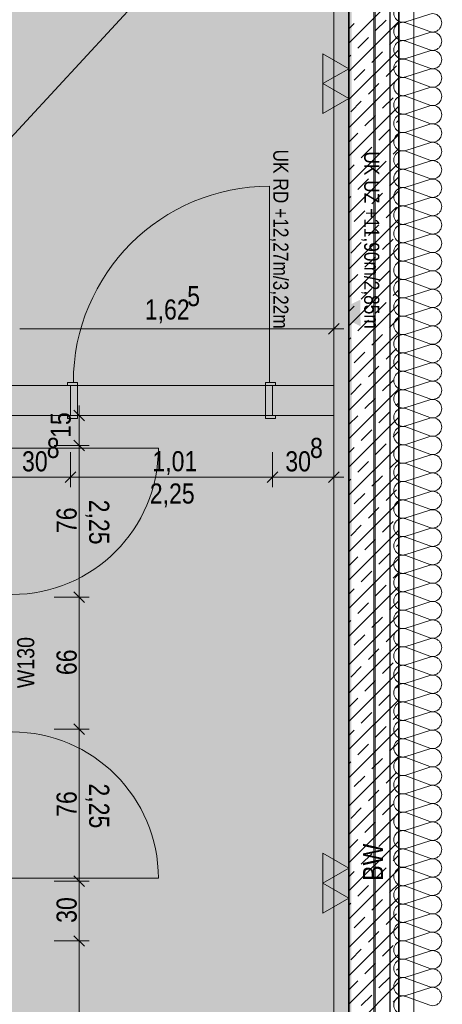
# Model space of a CAD drawing. Extents: x -743 to 300, y 62 to 1112.
# Tile 93 of 179: x -644 to -602, y 874 to 972. Entities that reach past the tile are written whole.
import ezdxf
from ezdxf.lldxf.tags import DXFTag

# ---------------------------------------------------------------- set-up
doc = ezdxf.new("R2010")
doc.units = 0
doc.layers.get('0').update_dxf_attribs({"lineweight": 13})
for name, color, linetype, lineweight, true_color in [('00 -Bauelemente -Gipskarton', 7, 'Continuous', 9, 0xff7fe6), ('30 -33 Aussenwände- 7 Fassade_ Elemente', 7, 'Continuous', 9, 0x00aacc), ('30 -34 Innenwände- 1 tragend', 7, 'Continuous', 13, 0xdd0806), ('30 -34 Innenwände- 2 nichttragend', 7, 'Continuous', 18, 0xff7fe6), ('30 -34 Innenwände- 4 Türen_Fenster', 9, 'Continuous', 15, 0x808080), ('30 -35 Decken- 1 Konstruktion-Träger- Stahlbeton', 7, 'Continuous', 13, 0x33aa00), ('70 -72 Beschriftung- 1 Beschriftung allgemein', 7, 'Continuous', 9, 0xff6633), ('70 -72 Beschriftung- 2 Beschriftung Bauteile', 7, 'Continuous', 9, 0x9999ff), ('70 -76 Bemaßung- 2 Allgemein', 9, 'Continuous', 5, 0x808080), ('iwb_Layout BA_Markierung', 7, 'Continuous', 9, 0xbadcdc)]:
    doc.layers.add(name, color=color, linetype=linetype, lineweight=lineweight, true_color=true_color)
doc.layers.add('70 -71 Achsen- 1 Gebäudeachsen', color=7, linetype='STRICHPUNKT2-A06CPV7LL0', lineweight=18)
doc.layers.add('70 -75 Raumstempel- 3 Wandstempel', color=7, linetype='Continuous', lineweight=50)
doc.styles.get("Standard").update_dxf_attribs({"font": 'ARIALN.TTF'})
tags = doc.linetypes.add('fein_strichliert-A06CPV7JL0', pattern=[4, 1, -2, 1]).pattern_tags.tags
tags[8:9] = [DXFTag(74, 4), DXFTag(75, 0), DXFTag(340, '0'), DXFTag(46, 0.0), DXFTag(50, 0.0), DXFTag(44, 0.0), DXFTag(45, 0.0)]
tags[6:7] = [DXFTag(74, 4), DXFTag(75, 0), DXFTag(340, '0'), DXFTag(46, 0.0), DXFTag(50, 0.0), DXFTag(44, 0.0), DXFTag(45, 0.0)]
tags[4:5] = [DXFTag(74, 4), DXFTag(75, 0), DXFTag(340, '0'), DXFTag(46, 0.0), DXFTag(50, 0.0), DXFTag(44, 0.0), DXFTag(45, 0.0)]
tags = doc.linetypes.add('grob-A06CPV7GL0', pattern=[14, 3, -8, 3]).pattern_tags.tags
tags[8:9] = [DXFTag(74, 4), DXFTag(75, 0), DXFTag(340, '0'), DXFTag(46, 0.0), DXFTag(50, 0.0), DXFTag(44, 0.0), DXFTag(45, 0.0)]
tags[6:7] = [DXFTag(74, 4), DXFTag(75, 0), DXFTag(340, '0'), DXFTag(46, 0.0), DXFTag(50, 0.0), DXFTag(44, 0.0), DXFTag(45, 0.0)]
tags[4:5] = [DXFTag(74, 4), DXFTag(75, 0), DXFTag(340, '0'), DXFTag(46, 0.0), DXFTag(50, 0.0), DXFTag(44, 0.0), DXFTag(45, 0.0)]
tags = doc.linetypes.add('STRICHPUNKT2-A06CPV7LL0', pattern=[12.7, 6.35, -3.175, 0, -3.175]).pattern_tags.tags
tags[10:11] = [DXFTag(74, 4), DXFTag(75, 0), DXFTag(340, '0'), DXFTag(46, 0.0), DXFTag(50, 0.0), DXFTag(44, 0.0), DXFTag(45, 0.0)]
tags[8:9] = [DXFTag(74, 4), DXFTag(75, 0), DXFTag(340, '0'), DXFTag(46, 0.0), DXFTag(50, 0.0), DXFTag(44, 0.0), DXFTag(45, 0.0)]
tags[6:7] = [DXFTag(74, 4), DXFTag(75, 0), DXFTag(340, '0'), DXFTag(46, 0.0), DXFTag(50, 0.0), DXFTag(44, 0.0), DXFTag(45, 0.0)]
tags[4:5] = [DXFTag(74, 4), DXFTag(75, 0), DXFTag(340, '0'), DXFTag(46, 0.0), DXFTag(50, 0.0), DXFTag(44, 0.0), DXFTag(45, 0.0)]

# ---------------------------------------------------------------- blocks, each defined once
blk = doc.blocks.new('Polygon-A06CPV78L0')
at = {"color": 0, "linetype": 'ByBlock', "lineweight": -2, "ltscale": 0.13}
blk.add_solid([(-611.222, 86.203), (-682.362, 86.014), (-611.055, 1083.814), (-682.362, 1083.814)], dxfattribs=at)
blk = doc.blocks.new('Referenz-A06CPV7ML0')
at = {"layer": '00 -Bauelemente -Gipskarton', "color": 0, "linetype": 'Continuous', "lineweight": 0, "ltscale": 0.13}
for points in [[(-682.352, 935.512), (-682.352, 935.262), (-639.202, 935.512), (-639.202, 935.262)], [(-682.352, 935.262), (-682.352, 935.012), (-639.202, 935.262), (-639.202, 935.012)], [(-619.002, 935.512), (-619.002, 935.262), (-612.852, 935.512), (-612.852, 935.262)], [(-619.002, 935.262), (-619.002, 935.012), (-612.852, 935.262), (-612.852, 935.012)], [(-639.202, 933.012), (-645.852, 933.012), (-639.202, 932.762), (-645.602, 932.762)], [(-639.202, 932.762), (-645.602, 932.762), (-639.202, 932.512), (-645.352, 932.512)], [(-619.002, 933.012), (-619.002, 932.762), (-612.852, 933.012), (-612.852, 932.762)], [(-619.002, 932.762), (-619.002, 932.512), (-612.852, 932.762), (-612.852, 932.512)]]:
    blk.add_solid(points, dxfattribs=at)
at = {"layer": '30 -33 Aussenwände- 7 Fassade_ Elemente', "color": 0, "linetype": 'Continuous', "ltscale": 0.13}
for p, q in [((-608.712, 995.412), (-608.712, 839.412)), ((-603.252, 972.673), (-605.652, 971.902)), ((-605.652, 971.812), (-603.252, 970.925)), ((-603.252, 970.835), (-605.652, 970.063)), ((-605.652, 969.973), (-603.252, 969.086)), ((-603.252, 968.996), (-605.652, 968.225)), ((-605.652, 968.135), (-603.252, 967.248)), ((-603.252, 967.158), (-605.652, 966.386)), ((-605.652, 966.296), (-603.252, 965.409)), ((-603.252, 965.319), (-605.652, 964.548)), ((-605.652, 964.458), (-603.252, 963.571)), ((-603.252, 963.481), (-605.652, 962.709)), ((-605.652, 962.619), (-603.252, 961.732)), ((-603.252, 961.642), (-605.652, 960.871)), ((-605.652, 960.781), (-603.252, 959.893)), ((-603.252, 959.803), (-605.652, 959.032)), ((-605.652, 958.942), (-603.252, 958.055)), ((-603.252, 957.965), (-605.652, 957.194)), ((-605.652, 957.104), (-603.252, 956.216)), ((-603.252, 956.126), (-605.652, 955.355)), ((-605.652, 955.265), (-603.252, 954.378)), ((-603.252, 954.288), (-605.652, 953.517)), ((-605.652, 953.427), (-603.252, 952.539)), ((-603.252, 952.449), (-605.652, 951.678)), ((-605.652, 951.588), (-603.252, 950.701)), ((-603.252, 950.611), (-605.652, 949.84)), ((-605.652, 949.75), (-603.252, 948.862)), ((-603.252, 948.772), (-605.652, 948.001)), ((-605.652, 947.911), (-603.252, 947.024)), ((-603.252, 946.934), (-605.652, 946.162)), ((-605.652, 946.072), (-603.252, 945.185)), ((-603.252, 945.095), (-605.652, 944.324)), ((-605.652, 944.234), (-603.252, 943.347)), ((-603.252, 943.257), (-605.652, 942.485)), ((-605.652, 942.395), (-603.252, 941.508)), ((-603.252, 941.418), (-605.652, 940.647)), ((-605.652, 940.557), (-603.252, 939.67)), ((-603.252, 939.58), (-605.652, 938.808)), ((-605.652, 938.718), (-603.252, 937.831)), ((-603.252, 937.741), (-605.652, 936.97)), ((-605.652, 936.88), (-603.252, 935.993)), ((-603.252, 935.903), (-605.652, 935.131)), ((-605.652, 935.041), (-603.252, 934.154)), ((-603.252, 934.064), (-605.652, 933.293)), ((-605.652, 933.203), (-603.252, 932.316)), ((-603.252, 932.226), (-605.652, 931.454)), ((-605.652, 931.364), (-603.252, 930.477)), ((-603.252, 930.387), (-605.652, 929.616)), ((-605.652, 929.526), (-603.252, 928.638)), ((-603.252, 928.548), (-605.652, 927.777)), ((-605.652, 927.687), (-603.252, 926.8)), ((-603.252, 926.71), (-605.652, 925.939)), ((-605.652, 925.849), (-603.252, 924.961)), ((-603.252, 924.871), (-605.652, 924.1)), ((-605.652, 924.01), (-603.252, 923.123)), ((-603.252, 923.033), (-605.652, 922.262)), ((-605.652, 922.172), (-603.252, 921.284)), ((-603.252, 921.194), (-605.652, 920.423)), ((-605.652, 920.333), (-603.252, 919.446)), ((-603.252, 919.356), (-605.652, 918.585)), ((-605.652, 918.495), (-603.252, 917.607)), ((-603.252, 917.517), (-605.652, 916.746)), ((-605.652, 916.656), (-603.252, 915.769)), ((-603.252, 915.679), (-605.652, 914.907)), ((-605.652, 914.817), (-603.252, 913.93)), ((-603.252, 913.84), (-605.652, 913.069)), ((-605.652, 912.979), (-603.252, 912.092)), ((-603.252, 912.002), (-605.652, 911.23)), ((-605.652, 911.14), (-603.252, 910.253)), ((-603.252, 910.163), (-605.652, 909.392)), ((-605.652, 909.302), (-603.252, 908.415)), ((-603.252, 908.325), (-605.652, 907.553)), ((-605.652, 907.463), (-603.252, 906.576)), ((-603.252, 906.486), (-605.652, 905.715)), ((-605.652, 905.625), (-603.252, 904.738)), ((-603.252, 904.648), (-605.652, 903.876)), ((-605.652, 903.786), (-603.252, 902.899)), ((-603.252, 902.809), (-605.652, 902.038)), ((-605.652, 901.948), (-603.252, 901.061)), ((-603.252, 900.971), (-605.652, 900.199)), ((-605.652, 900.109), (-603.252, 899.222)), ((-603.252, 899.132), (-605.652, 898.361)), ((-605.652, 898.271), (-603.252, 897.384)), ((-603.252, 897.294), (-605.652, 896.522)), ((-605.652, 896.432), (-603.252, 895.545)), ((-603.252, 895.455), (-605.652, 894.684)), ((-605.652, 894.594), (-603.252, 893.706)), ((-603.252, 893.616), (-605.652, 892.845)), ((-605.652, 892.755), (-603.252, 891.868)), ((-603.252, 891.778), (-605.652, 891.007)), ((-605.652, 890.917), (-603.252, 890.029)), ((-603.252, 889.939), (-605.652, 889.168)), ((-605.652, 889.078), (-603.252, 888.191)), ((-603.252, 888.101), (-605.652, 887.33)), ((-605.652, 887.24), (-603.252, 886.352)), ((-603.252, 886.262), (-605.652, 885.491)), ((-605.652, 885.401), (-603.252, 884.514)), ((-603.252, 884.424), (-605.652, 883.652)), ((-605.652, 883.562), (-603.252, 882.675)), ((-603.252, 882.585), (-605.652, 881.814)), ((-605.652, 881.724), (-603.252, 880.837)), ((-603.252, 880.747), (-605.652, 879.975)), ((-605.652, 879.885), (-603.252, 878.998)), ((-603.252, 878.908), (-605.652, 878.137)), ((-605.652, 878.047), (-603.252, 877.16)), ((-603.252, 877.07), (-605.652, 876.298)), ((-605.652, 876.208), (-603.252, 875.321)), ((-603.252, 875.231), (-605.652, 874.46)), ((-605.652, 874.37), (-603.252, 873.483))]:
    blk.add_line(p, q, dxfattribs=at)
at = {"layer": '30 -33 Aussenwände- 7 Fassade_ Elemente', "color": 0, "linetype": 'Continuous', "lineweight": 25, "ltscale": 0.25}
blk.add_line((-607.212, 839.412), (-607.212, 995.412), dxfattribs=at)
at = {"layer": '30 -33 Aussenwände- 7 Fassade_ Elemente', "color": 0, "linetype": 'Continuous', "ltscale": 0.13}
for centre, major_axis, end_param in [((-605.934, 972.776), (0.282, 0.874), 3.765224), ((-602.97, 971.799), (-0.282, -0.874), 3.764652), ((-605.934, 970.938), (0.282, 0.874), 3.765224), ((-602.97, 969.96), (-0.282, -0.874), 3.764652), ((-605.934, 969.099), (0.282, 0.874), 3.765224), ((-602.97, 968.122), (-0.282, -0.874), 3.764652), ((-605.934, 967.261), (0.282, 0.874), 3.765224), ((-602.97, 966.283), (-0.282, -0.874), 3.764652), ((-605.934, 965.422), (0.282, 0.874), 3.765224), ((-602.97, 964.445), (-0.282, -0.874), 3.764652), ((-605.934, 963.583), (0.282, 0.874), 3.765224), ((-605.934, 961.745), (0.282, 0.874), 3.765224), ((-602.97, 962.606), (-0.282, -0.874), 3.764652), ((-602.97, 960.768), (-0.282, -0.874), 3.764652), ((-605.934, 959.906), (0.282, 0.874), 3.765224), ((-602.97, 958.929), (-0.282, -0.874), 3.764652), ((-605.934, 958.068), (0.282, 0.874), 3.765224), ((-602.97, 957.091), (-0.282, -0.874), 3.764652), ((-605.934, 956.229), (0.282, 0.874), 3.765224), ((-602.97, 955.252), (-0.282, -0.874), 3.764652), ((-605.934, 954.391), (0.282, 0.874), 3.765224), ((-602.97, 953.414), (-0.282, -0.874), 3.764652), ((-605.934, 952.552), (0.282, 0.874), 3.765224), ((-602.97, 951.575), (-0.282, -0.874), 3.764652), ((-605.934, 950.714), (0.282, 0.874), 3.765224), ((-602.97, 949.737), (-0.282, -0.874), 3.764652), ((-605.934, 948.875), (0.282, 0.874), 3.765224), ((-605.934, 947.037), (0.282, 0.874), 3.765224), ((-602.97, 947.898), (-0.282, -0.874), 3.764652), ((-602.97, 946.06), (-0.282, -0.874), 3.764652), ((-605.934, 945.198), (0.282, 0.874), 3.765224), ((-602.97, 944.221), (-0.282, -0.874), 3.764652), ((-605.934, 943.36), (0.282, 0.874), 3.765224), ((-602.97, 942.382), (-0.282, -0.874), 3.764652), ((-605.934, 941.521), (0.282, 0.874), 3.765224), ((-602.97, 940.544), (-0.282, -0.874), 3.764652), ((-605.934, 939.683), (0.282, 0.874), 3.765224), ((-602.97, 938.705), (-0.282, -0.874), 3.764652), ((-605.934, 937.844), (0.282, 0.874), 3.765224), ((-602.97, 936.867), (-0.282, -0.874), 3.764652), ((-605.934, 936.006), (0.282, 0.874), 3.765224), ((-605.934, 934.167), (0.282, 0.874), 3.765224), ((-602.97, 935.028), (-0.282, -0.874), 3.764652), ((-602.97, 933.19), (-0.282, -0.874), 3.764652), ((-605.934, 932.328), (0.282, 0.874), 3.765224), ((-602.97, 931.351), (-0.282, -0.874), 3.764652), ((-605.934, 930.49), (0.282, 0.874), 3.765224), ((-602.97, 929.513), (-0.282, -0.874), 3.764652), ((-605.934, 928.651), (0.282, 0.874), 3.765224), ((-602.97, 927.674), (-0.282, -0.874), 3.764652), ((-605.934, 926.813), (0.282, 0.874), 3.765224), ((-602.97, 925.836), (-0.282, -0.874), 3.764652), ((-605.934, 924.974), (0.282, 0.874), 3.765224), ((-602.97, 923.997), (-0.282, -0.874), 3.764652), ((-605.934, 923.136), (0.282, 0.874), 3.765224), ((-602.97, 922.159), (-0.282, -0.874), 3.764652), ((-605.934, 921.297), (0.282, 0.874), 3.765224), ((-605.934, 919.459), (0.282, 0.874), 3.765224), ((-602.97, 920.32), (-0.282, -0.874), 3.764652), ((-602.97, 918.482), (-0.282, -0.874), 3.764652), ((-605.934, 917.62), (0.282, 0.874), 3.765224), ((-602.97, 916.643), (-0.282, -0.874), 3.764652), ((-605.934, 915.782), (0.282, 0.874), 3.765224), ((-602.97, 914.805), (-0.282, -0.874), 3.764652), ((-605.934, 913.943), (0.282, 0.874), 3.765224), ((-602.97, 912.966), (-0.282, -0.874), 3.764652), ((-605.934, 912.105), (0.282, 0.874), 3.765224), ((-602.97, 911.127), (-0.282, -0.874), 3.764652), ((-605.934, 910.266), (0.282, 0.874), 3.765224), ((-602.97, 909.289), (-0.282, -0.874), 3.764652), ((-605.934, 908.428), (0.282, 0.874), 3.765224), ((-605.934, 906.589), (0.282, 0.874), 3.765224), ((-602.97, 907.45), (-0.282, -0.874), 3.764652), ((-602.97, 905.612), (-0.282, -0.874), 3.764652), ((-605.934, 904.751), (0.282, 0.874), 3.765224), ((-602.97, 903.773), (-0.282, -0.874), 3.764652), ((-605.934, 902.912), (0.282, 0.874), 3.765224), ((-602.97, 901.935), (-0.282, -0.874), 3.764652), ((-605.934, 901.074), (0.282, 0.874), 3.765224), ((-602.97, 900.096), (-0.282, -0.874), 3.764652), ((-605.934, 899.235), (0.282, 0.874), 3.765224), ((-602.97, 898.258), (-0.282, -0.874), 3.764652), ((-605.934, 897.396), (0.282, 0.874), 3.765224), ((-602.97, 896.419), (-0.282, -0.874), 3.764652), ((-605.934, 895.558), (0.282, 0.874), 3.765224), ((-602.97, 894.581), (-0.282, -0.874), 3.764652), ((-605.934, 893.719), (0.282, 0.874), 3.765224), ((-605.934, 891.881), (0.282, 0.874), 3.765224), ((-602.97, 892.742), (-0.282, -0.874), 3.764652), ((-602.97, 890.904), (-0.282, -0.874), 3.764652), ((-605.934, 890.042), (0.282, 0.874), 3.765224), ((-602.97, 889.065), (-0.282, -0.874), 3.764652), ((-605.934, 888.204), (0.282, 0.874), 3.765224), ((-602.97, 887.227), (-0.282, -0.874), 3.764652), ((-605.934, 886.365), (0.282, 0.874), 3.765224), ((-602.97, 885.388), (-0.282, -0.874), 3.764652), ((-605.934, 884.527), (0.282, 0.874), 3.765224), ((-602.97, 883.55), (-0.282, -0.874), 3.764652), ((-605.934, 882.688), (0.282, 0.874), 3.765224), ((-602.97, 881.711), (-0.282, -0.874), 3.764652), ((-605.934, 880.85), (0.282, 0.874), 3.765224), ((-605.934, 879.011), (0.282, 0.874), 3.765224), ((-602.97, 879.872), (-0.282, -0.874), 3.764652), ((-602.97, 878.034), (-0.282, -0.874), 3.764652), ((-605.934, 877.173), (0.282, 0.874), 3.765224), ((-602.97, 876.195), (-0.282, -0.874), 3.764652), ((-605.934, 875.334), (0.282, 0.874), 3.765224), ((-602.97, 874.357), (-0.282, -0.874), 3.764652), ((-605.934, 873.496), (0.282, 0.874), 3.765224)]:
    blk.add_ellipse(centre, major_axis=major_axis, ratio=1, start_param=0, end_param=end_param, dxfattribs=at)
at = {"layer": '30 -34 Innenwände- 1 tragend', "color": 0, "lineweight": 35}
for p, q in [((-611.352, 995.912), (-611.352, 838.912)), ((-606.352, 995.912), (-606.352, 838.912))]:
    blk.add_line(p, q, dxfattribs=at)
at = {"layer": '30 -34 Innenwände- 1 tragend', "color": 0, "linetype": 'Continuous', "lineweight": -2, "ltscale": 0.13}
for p, q in [((-611.352, 995.912), (-611.352, 838.912)), ((-606.352, 995.912), (-606.352, 838.912))]:
    blk.add_line(p, q, dxfattribs=at)
at = {"layer": '30 -34 Innenwände- 1 tragend', "color": 0, "lineweight": 9}
for p, q in [((-611.352, 969.771), (-606.352, 974.771)), ((-611.352, 969.771), (-606.352, 974.771)), ((-611.352, 966.943), (-606.352, 971.943)), ((-611.352, 966.943), (-606.352, 971.943)), ((-611.352, 971.185), (-610.808, 971.73)), ((-611.352, 971.185), (-610.808, 971.73)), ((-608.686, 971.023), (-607.626, 972.083)), ((-608.686, 971.023), (-607.626, 972.083)), ((-610.454, 969.255), (-609.393, 970.316)), ((-610.454, 969.255), (-609.393, 970.316)), ((-607.272, 969.608), (-606.352, 970.529)), ((-607.272, 969.608), (-606.352, 970.529)), ((-611.352, 964.114), (-606.352, 969.114)), ((-611.352, 964.114), (-606.352, 969.114)), ((-609.04, 967.841), (-607.979, 968.901)), ((-609.04, 967.841), (-607.979, 968.901)), ((-611.352, 968.357), (-611.161, 968.548)), ((-611.352, 968.357), (-611.161, 968.548)), ((-610.808, 966.073), (-609.747, 967.134)), ((-610.808, 966.073), (-609.747, 967.134)), ((-607.626, 966.426), (-606.565, 967.487)), ((-607.626, 966.426), (-606.565, 967.487)), ((-611.352, 961.286), (-606.352, 966.286)), ((-611.352, 961.286), (-606.352, 966.286)), ((-609.393, 964.659), (-608.333, 965.719)), ((-609.393, 964.659), (-608.333, 965.719)), ((-611.161, 962.891), (-610.1, 963.952)), ((-611.161, 962.891), (-610.1, 963.952)), ((-607.979, 963.245), (-606.918, 964.305)), ((-607.979, 963.245), (-606.918, 964.305)), ((-611.352, 958.458), (-606.352, 963.458)), ((-611.352, 958.458), (-606.352, 963.458)), ((-609.747, 961.477), (-608.686, 962.537)), ((-609.747, 961.477), (-608.686, 962.537)), ((-606.565, 961.83), (-606.352, 962.043)), ((-606.565, 961.83), (-606.352, 962.043)), ((-611.352, 959.872), (-610.454, 960.77)), ((-611.352, 959.872), (-610.454, 960.77)), ((-608.333, 960.063), (-607.272, 961.123)), ((-608.333, 960.063), (-607.272, 961.123)), ((-611.352, 955.629), (-606.352, 960.629)), ((-611.352, 955.629), (-606.352, 960.629)), ((-610.1, 958.295), (-609.04, 959.355)), ((-610.1, 958.295), (-609.04, 959.355)), ((-606.918, 958.648), (-606.352, 959.215)), ((-606.918, 958.648), (-606.352, 959.215)), ((-611.352, 952.801), (-606.352, 957.801)), ((-611.352, 952.801), (-606.352, 957.801)), ((-608.686, 956.881), (-607.626, 957.941)), ((-608.686, 956.881), (-607.626, 957.941)), ((-611.352, 957.043), (-610.808, 957.588)), ((-611.352, 957.043), (-610.808, 957.588)), ((-610.454, 955.113), (-609.393, 956.173)), ((-610.454, 955.113), (-609.393, 956.173)), ((-607.272, 955.466), (-606.352, 956.386)), ((-607.272, 955.466), (-606.352, 956.386)), ((-611.352, 949.972), (-606.352, 954.972)), ((-611.352, 949.972), (-606.352, 954.972)), ((-611.352, 954.215), (-611.161, 954.406)), ((-611.352, 954.215), (-611.161, 954.406)), ((-609.04, 953.699), (-607.979, 954.759)), ((-609.04, 953.699), (-607.979, 954.759)), ((-610.808, 951.931), (-609.747, 952.991)), ((-610.808, 951.931), (-609.747, 952.991)), ((-607.626, 952.284), (-606.565, 953.345)), ((-607.626, 952.284), (-606.565, 953.345)), ((-611.352, 947.144), (-606.352, 952.144)), ((-611.352, 947.144), (-606.352, 952.144)), ((-609.393, 950.517), (-608.333, 951.577)), ((-609.393, 950.517), (-608.333, 951.577)), ((-607.979, 949.102), (-606.918, 950.163)), ((-607.979, 949.102), (-606.918, 950.163)), ((-611.352, 944.315), (-606.352, 949.315)), ((-611.352, 944.315), (-606.352, 949.315)), ((-611.161, 948.749), (-610.1, 949.809)), ((-611.161, 948.749), (-610.1, 949.809)), ((-609.747, 947.335), (-608.686, 948.395)), ((-609.747, 947.335), (-608.686, 948.395)), ((-608.333, 945.92), (-607.272, 946.981)), ((-608.333, 945.92), (-607.272, 946.981)), ((-606.565, 947.688), (-606.352, 947.901)), ((-606.565, 947.688), (-606.352, 947.901)), ((-611.352, 945.73), (-610.454, 946.627)), ((-611.352, 945.73), (-610.454, 946.627)), ((-611.352, 941.487), (-606.352, 946.487)), ((-611.352, 941.487), (-606.352, 946.487)), ((-610.1, 944.153), (-609.04, 945.213)), ((-610.1, 944.153), (-609.04, 945.213)), ((-606.918, 944.506), (-606.352, 945.073)), ((-606.918, 944.506), (-606.352, 945.073)), ((-611.352, 938.659), (-606.352, 943.659)), ((-611.352, 938.659), (-606.352, 943.659)), ((-611.352, 942.901), (-610.808, 943.446)), ((-611.352, 942.901), (-610.808, 943.446)), ((-608.686, 942.738), (-607.626, 943.799)), ((-608.686, 942.738), (-607.626, 943.799)), ((-607.272, 941.324), (-606.352, 942.244)), ((-607.272, 941.324), (-606.352, 942.244)), ((-610.454, 940.971), (-609.393, 942.031)), ((-610.454, 940.971), (-609.393, 942.031)), ((-611.352, 935.83), (-606.352, 940.83)), ((-611.352, 935.83), (-606.352, 940.83)), ((-611.352, 940.073), (-611.161, 940.264)), ((-611.352, 940.073), (-611.161, 940.264)), ((-609.04, 939.556), (-607.979, 940.617)), ((-609.04, 939.556), (-607.979, 940.617)), ((-607.626, 938.142), (-606.565, 939.203)), ((-607.626, 938.142), (-606.565, 939.203)), ((-610.808, 937.789), (-609.747, 938.849)), ((-610.808, 937.789), (-609.747, 938.849)), ((-611.352, 933.002), (-606.352, 938.002)), ((-611.352, 933.002), (-606.352, 938.002)), ((-609.393, 936.374), (-608.333, 937.435)), ((-609.393, 936.374), (-608.333, 937.435)), ((-611.352, 930.173), (-606.352, 935.173)), ((-611.352, 930.173), (-606.352, 935.173)), ((-611.161, 934.607), (-610.1, 935.667)), ((-611.161, 934.607), (-610.1, 935.667)), ((-607.979, 934.96), (-606.918, 936.021)), ((-607.979, 934.96), (-606.918, 936.021)), ((-609.747, 933.192), (-608.686, 934.253)), ((-609.747, 933.192), (-608.686, 934.253)), ((-606.565, 933.546), (-606.352, 933.759)), ((-606.565, 933.546), (-606.352, 933.759)), ((-611.352, 931.587), (-610.454, 932.485)), ((-611.352, 931.587), (-610.454, 932.485)), ((-611.352, 927.345), (-606.352, 932.345)), ((-611.352, 927.345), (-606.352, 932.345)), ((-608.333, 931.778), (-607.272, 932.839)), ((-608.333, 931.778), (-607.272, 932.839)), ((-610.1, 930.01), (-609.04, 931.071)), ((-610.1, 930.01), (-609.04, 931.071)), ((-606.918, 930.364), (-606.352, 930.931)), ((-606.918, 930.364), (-606.352, 930.931)), ((-611.352, 924.516), (-606.352, 929.516)), ((-611.352, 924.516), (-606.352, 929.516)), ((-611.352, 928.759), (-610.808, 929.303)), ((-611.352, 928.759), (-610.808, 929.303)), ((-608.686, 928.596), (-607.626, 929.657)), ((-608.686, 928.596), (-607.626, 929.657)), ((-610.454, 926.829), (-609.393, 927.889)), ((-610.454, 926.829), (-609.393, 927.889)), ((-607.272, 927.182), (-606.352, 928.102)), ((-607.272, 927.182), (-606.352, 928.102)), ((-611.352, 921.688), (-606.352, 926.688)), ((-611.352, 921.688), (-606.352, 926.688)), ((-609.04, 925.414), (-607.979, 926.475)), ((-609.04, 925.414), (-607.979, 926.475)), ((-611.352, 925.931), (-611.161, 926.121)), ((-611.352, 925.931), (-611.161, 926.121)), ((-610.808, 923.647), (-609.747, 924.707)), ((-610.808, 923.647), (-609.747, 924.707)), ((-607.626, 924), (-606.565, 925.061)), ((-607.626, 924), (-606.565, 925.061)), ((-611.352, 918.86), (-606.352, 923.86)), ((-611.352, 918.86), (-606.352, 923.86)), ((-609.393, 922.232), (-608.333, 923.293)), ((-609.393, 922.232), (-608.333, 923.293)), ((-611.161, 920.465), (-610.1, 921.525)), ((-611.161, 920.465), (-610.1, 921.525)), ((-607.979, 920.818), (-606.918, 921.879)), ((-607.979, 920.818), (-606.918, 921.879)), ((-611.352, 916.031), (-606.352, 921.031)), ((-611.352, 916.031), (-606.352, 921.031)), ((-609.747, 919.05), (-608.686, 920.111)), ((-609.747, 919.05), (-608.686, 920.111)), ((-606.565, 919.404), (-606.352, 919.617)), ((-606.565, 919.404), (-606.352, 919.617)), ((-608.333, 917.636), (-607.272, 918.697)), ((-608.333, 917.636), (-607.272, 918.697)), ((-611.352, 917.445), (-610.454, 918.343)), ((-611.352, 917.445), (-610.454, 918.343)), ((-611.352, 913.203), (-606.352, 918.203)), ((-611.352, 913.203), (-606.352, 918.203)), ((-610.1, 915.868), (-609.04, 916.929)), ((-610.1, 915.868), (-609.04, 916.929)), ((-606.918, 916.222), (-606.352, 916.788)), ((-606.918, 916.222), (-606.352, 916.788)), ((-608.686, 914.454), (-607.626, 915.515)), ((-608.686, 914.454), (-607.626, 915.515)), ((-611.352, 910.374), (-606.352, 915.374)), ((-611.352, 910.374), (-606.352, 915.374)), ((-611.352, 914.617), (-610.808, 915.161)), ((-611.352, 914.617), (-610.808, 915.161)), ((-610.454, 912.686), (-609.393, 913.747)), ((-610.454, 912.686), (-609.393, 913.747)), ((-607.272, 913.04), (-606.352, 913.96)), ((-607.272, 913.04), (-606.352, 913.96)), ((-611.352, 907.546), (-606.352, 912.546)), ((-611.352, 907.546), (-606.352, 912.546)), ((-611.352, 911.788), (-611.161, 911.979)), ((-611.352, 911.788), (-611.161, 911.979)), ((-609.04, 911.272), (-607.979, 912.333)), ((-609.04, 911.272), (-607.979, 912.333)), ((-610.808, 909.504), (-609.747, 910.565)), ((-610.808, 909.504), (-609.747, 910.565)), ((-607.626, 909.858), (-606.565, 910.919)), ((-607.626, 909.858), (-606.565, 910.919)), ((-611.352, 904.717), (-606.352, 909.717)), ((-611.352, 904.717), (-606.352, 909.717)), ((-609.393, 908.09), (-608.333, 909.151)), ((-609.393, 908.09), (-608.333, 909.151)), ((-607.979, 906.676), (-606.918, 907.737)), ((-607.979, 906.676), (-606.918, 907.737)), ((-611.352, 901.889), (-606.352, 906.889)), ((-611.352, 901.889), (-606.352, 906.889)), ((-611.161, 906.322), (-610.1, 907.383)), ((-611.161, 906.322), (-610.1, 907.383)), ((-609.747, 904.908), (-608.686, 905.969)), ((-609.747, 904.908), (-608.686, 905.969)), ((-606.565, 905.262), (-606.352, 905.475)), ((-606.565, 905.262), (-606.352, 905.475)), ((-611.352, 903.303), (-610.454, 904.201)), ((-611.352, 903.303), (-610.454, 904.201)), ((-611.352, 899.061), (-606.352, 904.061)), ((-611.352, 899.061), (-606.352, 904.061)), ((-608.333, 903.494), (-607.272, 904.555)), ((-608.333, 903.494), (-607.272, 904.555)), ((-610.1, 901.726), (-609.04, 902.787)), ((-610.1, 901.726), (-609.04, 902.787)), ((-606.918, 902.08), (-606.352, 902.646)), ((-606.918, 902.08), (-606.352, 902.646)), ((-611.352, 896.232), (-606.352, 901.232)), ((-611.352, 896.232), (-606.352, 901.232)), ((-611.352, 900.475), (-610.808, 901.019)), ((-611.352, 900.475), (-610.808, 901.019)), ((-608.686, 900.312), (-607.626, 901.373)), ((-608.686, 900.312), (-607.626, 901.373)), ((-607.272, 898.898), (-606.352, 899.818)), ((-607.272, 898.898), (-606.352, 899.818)), ((-610.454, 898.544), (-609.393, 899.605)), ((-610.454, 898.544), (-609.393, 899.605)), ((-611.352, 893.404), (-606.352, 898.404)), ((-611.352, 893.404), (-606.352, 898.404)), ((-611.352, 897.646), (-611.161, 897.837)), ((-611.352, 897.646), (-611.161, 897.837)), ((-609.04, 897.13), (-607.979, 898.191)), ((-609.04, 897.13), (-607.979, 898.191)), ((-607.626, 895.716), (-606.565, 896.776)), ((-607.626, 895.716), (-606.565, 896.776)), ((-610.808, 895.362), (-609.747, 896.423)), ((-610.808, 895.362), (-609.747, 896.423)), ((-611.352, 890.575), (-606.352, 895.575)), ((-611.352, 890.575), (-606.352, 895.575)), ((-609.393, 893.948), (-608.333, 895.009)), ((-609.393, 893.948), (-608.333, 895.009)), ((-611.161, 892.18), (-610.1, 893.241)), ((-611.161, 892.18), (-610.1, 893.241)), ((-607.979, 892.534), (-606.918, 893.594)), ((-607.979, 892.534), (-606.918, 893.594)), ((-611.352, 887.747), (-606.352, 892.747)), ((-611.352, 887.747), (-606.352, 892.747)), ((-609.747, 890.766), (-608.686, 891.827)), ((-609.747, 890.766), (-608.686, 891.827)), ((-606.565, 891.12), (-606.352, 891.333)), ((-606.565, 891.12), (-606.352, 891.333)), ((-611.352, 889.161), (-610.454, 890.059)), ((-611.352, 889.161), (-610.454, 890.059)), ((-611.352, 884.918), (-606.352, 889.918)), ((-611.352, 884.918), (-606.352, 889.918)), ((-608.333, 889.352), (-607.272, 890.413)), ((-608.333, 889.352), (-607.272, 890.413)), ((-610.1, 887.584), (-609.04, 888.645)), ((-610.1, 887.584), (-609.04, 888.645)), ((-606.918, 887.938), (-606.352, 888.504)), ((-606.918, 887.938), (-606.352, 888.504)), ((-611.352, 882.09), (-606.352, 887.09)), ((-611.352, 882.09), (-606.352, 887.09)), ((-611.352, 886.333), (-610.808, 886.877)), ((-611.352, 886.333), (-610.808, 886.877)), ((-608.686, 886.17), (-607.626, 887.231)), ((-608.686, 886.17), (-607.626, 887.231)), ((-610.454, 884.402), (-609.393, 885.463)), ((-610.454, 884.402), (-609.393, 885.463)), ((-607.272, 884.756), (-606.352, 885.676)), ((-607.272, 884.756), (-606.352, 885.676)), ((-611.352, 879.262), (-606.352, 884.262)), ((-611.352, 879.262), (-606.352, 884.262)), ((-609.04, 882.988), (-607.979, 884.049)), ((-609.04, 882.988), (-607.979, 884.049)), ((-611.352, 883.504), (-611.161, 883.695)), ((-611.352, 883.504), (-611.161, 883.695)), ((-610.808, 881.22), (-609.747, 882.281)), ((-610.808, 881.22), (-609.747, 882.281)), ((-607.626, 881.574), (-606.565, 882.634)), ((-607.626, 881.574), (-606.565, 882.634)), ((-611.352, 876.433), (-606.352, 881.433)), ((-611.352, 876.433), (-606.352, 881.433)), ((-609.393, 879.806), (-608.333, 880.867)), ((-609.393, 879.806), (-608.333, 880.867)), ((-611.161, 878.038), (-610.1, 879.099)), ((-611.161, 878.038), (-610.1, 879.099)), ((-607.979, 878.392), (-606.918, 879.452)), ((-607.979, 878.392), (-606.918, 879.452)), ((-611.352, 873.605), (-606.352, 878.605)), ((-611.352, 873.605), (-606.352, 878.605)), ((-609.747, 876.624), (-608.686, 877.685)), ((-609.747, 876.624), (-608.686, 877.685)), ((-606.565, 876.977), (-606.352, 877.19)), ((-606.565, 876.977), (-606.352, 877.19)), ((-608.333, 875.21), (-607.272, 876.27)), ((-608.333, 875.21), (-607.272, 876.27)), ((-611.352, 875.019), (-610.454, 875.917)), ((-611.352, 875.019), (-610.454, 875.917)), ((-611.352, 870.776), (-606.352, 875.776)), ((-611.352, 870.776), (-606.352, 875.776)), ((-610.1, 873.442), (-609.04, 874.503)), ((-610.1, 873.442), (-609.04, 874.503)), ((-606.918, 873.795), (-606.352, 874.362)), ((-606.918, 873.795), (-606.352, 874.362))]:
    blk.add_line(p, q, dxfattribs=at)
at = {"layer": '30 -34 Innenwände- 2 nichttragend', "color": 0, "linetype": 'Continuous', "ltscale": 0.18}
for p, q in [((-682.352, 935.512), (-639.202, 935.512)), ((-639.202, 935.512), (-639.522, 935.512)), ((-619.002, 935.512), (-612.852, 935.512)), ((-619.002, 935.512), (-618.682, 935.512)), ((-645.352, 932.512), (-639.202, 932.512)), ((-639.202, 932.512), (-639.522, 932.512)), ((-619.002, 932.512), (-612.852, 932.512)), ((-619.002, 932.512), (-618.682, 932.512))]:
    blk.add_line(p, q, dxfattribs=at)
at = {"layer": '30 -34 Innenwände- 4 Türen_Fenster', "color": 0, "linetype": 'fein_strichliert-A06CPV7JL0', "ltscale": 0.15}
for p, q in [((-619.282, 935.812), (-619.282, 955.452)), ((-645.052, 929.232), (-630.412, 929.232)), ((-645.052, 886.192), (-630.412, 886.192))]:
    blk.add_line(p, q, dxfattribs=at)
at = {"layer": '30 -34 Innenwände- 4 Türen_Fenster', "color": 0, "linetype": 'Continuous', "ltscale": 0.15}
for p, q in [((-638.922, 935.812), (-639.522, 935.812)), ((-639.522, 935.812), (-639.522, 935.512)), ((-639.522, 935.512), (-639.202, 935.512)), ((-639.202, 935.512), (-639.202, 932.512)), ((-638.522, 935.812), (-638.922, 935.812)), ((-638.522, 932.212), (-638.522, 935.812)), ((-619.682, 932.212), (-619.682, 935.812)), ((-619.682, 935.812), (-619.282, 935.812)), ((-619.282, 935.812), (-618.682, 935.812)), ((-618.682, 935.512), (-619.002, 935.512)), ((-619.002, 935.512), (-619.002, 932.512)), ((-618.682, 935.812), (-618.682, 935.512)), ((-639.522, 932.512), (-639.522, 932.212)), ((-639.202, 932.512), (-639.522, 932.512)), ((-639.522, 932.212), (-638.522, 932.212)), ((-618.682, 932.212), (-619.682, 932.212)), ((-619.002, 932.512), (-618.682, 932.512)), ((-618.682, 932.512), (-618.682, 932.212))]:
    blk.add_line(p, q, dxfattribs=at)
at = {"layer": '30 -34 Innenwände- 4 Türen_Fenster', "color": 0, "linetype": 'grob-A06CPV7GL0', "ltscale": 0.15}
for p, q in [((-639.202, 935.512), (-619.002, 935.512)), ((-639.202, 932.512), (-619.002, 932.512))]:
    blk.add_line(p, q, dxfattribs=at)
at = {"layer": '30 -34 Innenwände- 4 Türen_Fenster', "color": 0, "linetype": 'fein_strichliert-A06CPV7JL0', "ltscale": 0.15}
for centre, major_axis in [((-619.282, 935.812), (0, 19.64)), ((-645.052, 929.232), (0, -14.64)), ((-645.052, 886.192), (14.64, 0))]:
    blk.add_ellipse(centre, major_axis=major_axis, ratio=1, start_param=0, end_param=1.570796, dxfattribs=at)
at = {"layer": '30 -35 Decken- 1 Konstruktion-Träger- Stahlbeton', "color": 0, "linetype": 'grob-A06CPV7GL0', "lineweight": -2, "ltscale": 0.13}
for p, q in [((-612.852, 995.912), (-612.852, 778.912)), ((-604.852, 995.912), (-604.852, 778.912))]:
    blk.add_line(p, q, dxfattribs=at)
at = {"layer": '70 -71 Achsen- 1 Gebäudeachsen', "color": 0, "linetype": 'STRICHPUNKT2-A06CPV7LL0', "ltscale": 0.18}
blk.add_line((-608.852, 1084.852), (-608.852, 85.412), dxfattribs=at)
at = {"layer": '70 -72 Beschriftung- 1 Beschriftung allgemein', "color": 0, "linetype": 'grob-A06CPV7GL0', "ltscale": 0.13}
blk.add_line((-682.489, 919.967), (-604.852, 1003.912), dxfattribs=at)
at = {"layer": '70 -72 Beschriftung- 2 Beschriftung Bauteile', "color": 0}
for p, q in [((-613.95, 968.712), (-611.352, 967.212)), ((-613.95, 965.712), (-613.95, 968.712)), ((-611.352, 967.212), (-613.95, 965.712)), ((-613.95, 965.712), (-611.352, 964.212)), ((-613.95, 962.712), (-613.95, 965.712)), ((-611.352, 964.212), (-613.95, 962.712)), ((-613.95, 888.712), (-611.352, 887.212)), ((-613.95, 885.712), (-613.95, 888.712)), ((-611.352, 887.212), (-613.95, 885.712)), ((-613.95, 885.712), (-611.352, 884.212)), ((-613.95, 882.712), (-613.95, 885.712)), ((-611.352, 884.212), (-613.95, 882.712))]:
    blk.add_line(p, q, dxfattribs=at)
at = {"layer": '70 -76 Bemaßung- 2 Allgemein', "color": 0, "linetype": 'Continuous', "ltscale": 0.13}
for p, q in [((-612.852, 938.667), (-612.852, 942.167)), ((-644.291, 941.167), (-643.231, 941.167)), ((-613.912, 941.167), (-644.291, 941.167)), ((-611.852, 941.167), (-613.912, 941.167)), ((-638.352, 933.512), (-638.352, 931.452)), ((-640.852, 932.512), (-637.352, 932.512)), ((-638.352, 930.572), (-638.352, 931.452)), ((-638.352, 928.512), (-638.352, 930.572)), ((-638.352, 930.512), (-638.352, 928.452)), ((-640.852, 929.512), (-637.352, 929.512)), ((-640.852, 929.512), (-637.352, 929.512)), ((-639.202, 928.82), (-639.202, 925.32)), ((-639.202, 928.82), (-639.202, 925.32)), ((-638.352, 915.372), (-638.352, 928.452)), ((-619.002, 928.82), (-619.002, 925.32)), ((-619.002, 928.82), (-619.002, 925.32)), ((-612.852, 928.82), (-612.852, 925.32)), ((-646.352, 926.32), (-644.291, 926.32)), ((-640.262, 926.32), (-644.291, 926.32)), ((-638.202, 926.32), (-640.262, 926.32)), ((-640.202, 926.32), (-638.141, 926.32)), ((-620.062, 926.32), (-638.141, 926.32)), ((-618.002, 926.32), (-620.062, 926.32)), ((-620.002, 926.32), (-617.941, 926.32)), ((-613.912, 926.32), (-617.941, 926.32)), ((-611.852, 926.32), (-613.912, 926.32)), ((-638.352, 913.312), (-638.352, 915.372)), ((-638.352, 915.312), (-638.352, 913.252)), ((-640.852, 914.312), (-637.352, 914.312)), ((-640.852, 914.312), (-637.352, 914.312)), ((-638.352, 902.172), (-638.352, 913.252)), ((-638.352, 900.112), (-638.352, 902.172)), ((-638.352, 902.112), (-638.352, 900.052)), ((-640.852, 901.112), (-637.352, 901.112)), ((-640.852, 901.112), (-637.352, 901.112)), ((-638.352, 886.972), (-638.352, 900.052)), ((-638.352, 884.912), (-638.352, 886.972)), ((-638.352, 886.912), (-638.352, 884.852)), ((-640.852, 885.912), (-637.352, 885.912)), ((-640.852, 885.912), (-637.352, 885.912)), ((-638.352, 880.972), (-638.352, 884.852)), ((-638.352, 878.912), (-638.352, 880.972)), ((-638.352, 880.912), (-638.352, 878.852)), ((-640.852, 879.912), (-637.352, 879.912)), ((-640.852, 879.912), (-637.352, 879.912)), ((-638.352, 838.472), (-638.352, 878.852))]:
    blk.add_line(p, q, dxfattribs=at)
at = {"layer": '70 -76 Bemaßung- 2 Allgemein', "color": 0, "linetype": 'Continuous', "lineweight": 20, "ltscale": 0.2}
for p, q in [((-612.321, 941.698), (-613.382, 940.637)), ((-638.882, 933.043), (-637.821, 931.982)), ((-637.821, 928.982), (-638.882, 930.043)), ((-638.882, 930.043), (-637.821, 928.982)), ((-638.671, 926.851), (-639.732, 925.789)), ((-639.732, 925.789), (-638.671, 926.851)), ((-618.471, 926.851), (-619.532, 925.789)), ((-619.532, 925.789), (-618.471, 926.851)), ((-612.321, 926.851), (-613.382, 925.789)), ((-637.821, 913.782), (-638.882, 914.843)), ((-638.882, 914.843), (-637.821, 913.782)), ((-637.821, 900.582), (-638.882, 901.643)), ((-638.882, 901.643), (-637.821, 900.582)), ((-637.821, 885.382), (-638.882, 886.443)), ((-638.882, 886.443), (-637.821, 885.382)), ((-637.821, 879.382), (-638.882, 880.443)), ((-638.882, 880.443), (-637.821, 879.382))]:
    blk.add_line(p, q, dxfattribs=at)
at = {"layer": '70 -76 Bemaßung- 2 Allgemein', "color": 0, "lineweight": 0}
for points in [[(-615.522, 941.436), (-612.852, 942.768), (-615.521, 944.107)], [(-610.181, 941.436), (-612.852, 942.768), (-610.183, 944.107)]]:
    blk.add_solid(points, dxfattribs=at)
at = {"layer": '70 -75 Raumstempel- 3 Wandstempel', "color": 0, "linetype": 'Continuous', "ltscale": 0.5, "attachment_point": 1, "rotation": 90}
for s, insert, char_height in [('{\\fArial Narrow;W130}', (-644.543, 905.211), 1.71171), ('{\\fArial Narrow;BW}', (-609.934, 885.938), 2.01377)]:
    blk.add_mtext(s, dxfattribs=dict(at, insert=insert, char_height=char_height))
at = {"layer": '70 -76 Bemaßung- 2 Allgemein', "color": 0, "linetype": 'Continuous', "ltscale": 0.13, "attachment_point": 1}
for s, insert, char_height, rotation in [('{\\fArial Narrow;UK RD +12,27m/3,22m}', (-617.402, 959.12), 1.51033, 270), ('{\\fArial Narrow;UK UZ +11,90m/2,85m}', (-608.302, 958.929), 1.51033, 270), ('{\\fArial Narrow;15}', (-641.194, 930.264), 2.01377, 90), ('{\\fArial Narrow;76}', (-640.603, 920.736), 2.01377, 90), ('{\\fArial Narrow;2,25}', (-635.325, 924.077), 2.01377, 270), ('{\\fArial Narrow;66}', (-640.603, 906.524), 2.01377, 90), ('{\\fArial Narrow;76}', (-640.603, 892.336), 2.01377, 90), ('{\\fArial Narrow;2,25}', (-635.325, 895.677), 2.01377, 270), ('{\\fArial Narrow;30}', (-640.603, 881.73), 2.01377, 90)]:
    blk.add_mtext(s, dxfattribs=dict(at, insert=insert, char_height=char_height, rotation=rotation))
at = {"layer": '70 -76 Bemaßung- 2 Allgemein', "color": 0, "linetype": 'Continuous', "ltscale": 0.13, "char_height": 2.01377, "attachment_point": 1}
for s, insert in [('{\\fArial Narrow;5}', (-627.526, 945.46)), ('{\\fArial Narrow;1,62}', (-631.771, 944.117)), ('{\\fArial Narrow;8}', (-641.583, 930.266)), ('{\\fArial Narrow;8}', (-615.233, 930.266)), ('{\\fArial Narrow;30}', (-644.056, 928.924)), ('{\\fArial Narrow;1,01}', (-631.009, 928.935)), ('{\\fArial Narrow;30}', (-617.706, 928.924)), ('{\\fArial Narrow;2,25}', (-631.267, 925.701))]:
    blk.add_mtext(s, dxfattribs=dict(at, insert=insert))

msp = doc.modelspace()

# ---------------------------------------------------------------- block references
at = {"color": 8, "lineweight": 13, "ltscale": 0.13, "true_color": 0x808080}
msp.add_blockref('Referenz-A06CPV7ML0', (0, 0), dxfattribs=at)
at = {"layer": 'iwb_Layout BA_Markierung', "ltscale": 0.13}
msp.add_blockref('Polygon-A06CPV78L0', (0, 0), dxfattribs=at)

doc.saveas('drawing.dxf')
